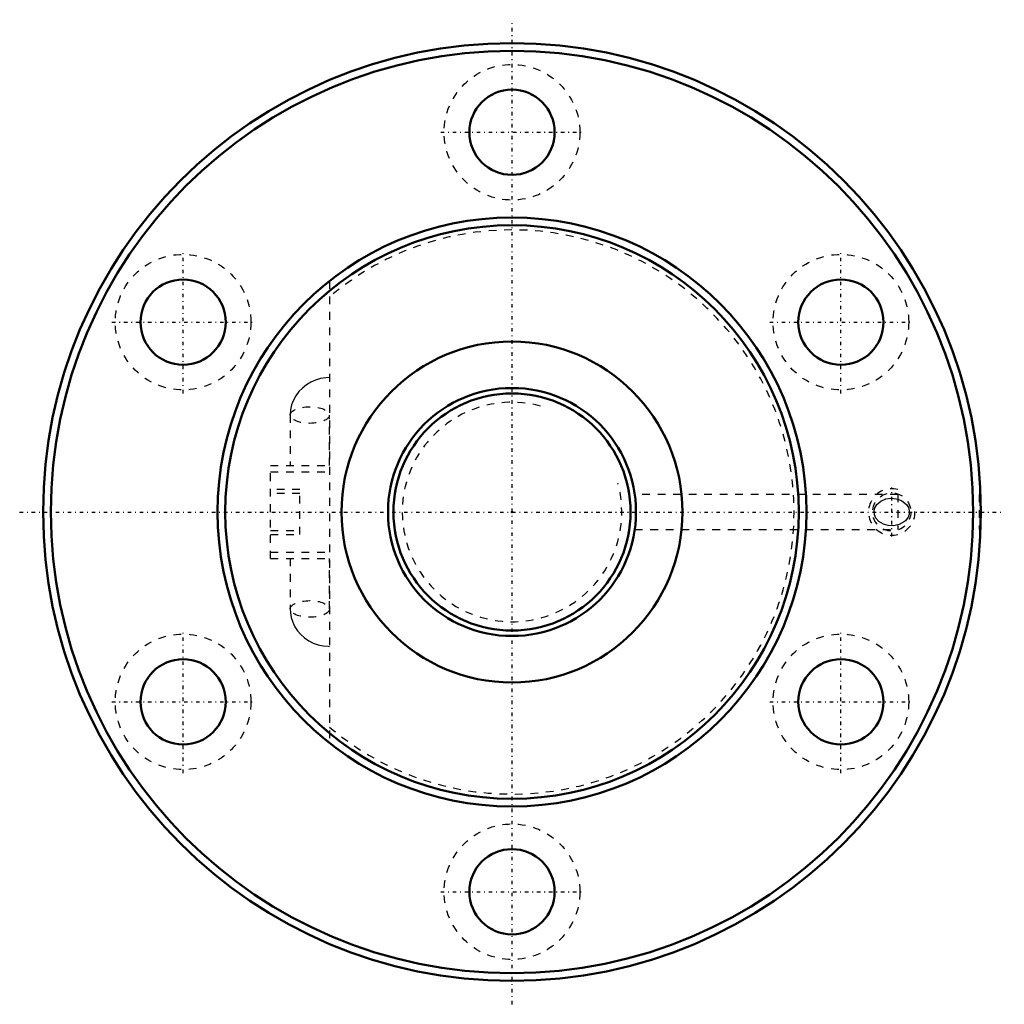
# Model space of a CAD drawing. Header units: millimetres. Extents: x -64 to 64, y -64 to 64.
import ezdxf

# ---------------------------------------------------------------- set-up
doc = ezdxf.new("R2010")
doc.units = ezdxf.units.MM
doc.linetypes.add('Center', pattern=[1.5, 0.45, -0.5, 0.05, -0.5])
doc.linetypes.add('Dashed', pattern=[2, 1, -1])
for name, color, linetype, lineweight in [('2d ConnectionPoints', 7, 'Continuous', 50), ('AM_0', 7, 'Continuous', 50), ('AM_5', 3, 'Continuous', 25), ('AM_7', 7, 'Center', 25), ('AM_9', 6, 'Dashed', 25)]:
    doc.layers.add(name, color=color, linetype=linetype, lineweight=lineweight)

# ---------------------------------------------------------------- blocks, each defined once
blk = doc.blocks.new('1_BNF_3212_3_5RR_Nut_0_in_BNF3212V_3_5RRG1_118LC0_000_rev_2')
at = {"layer": 'AM_0'}
for centre, radius in [((0, 0), 60.5), ((0, 0), 59.5), ((0, 49), 5.5), ((0, 0), 38), ((0, 0), 37), ((-42.44, 24.5), 5.5), ((42.44, 24.5), 5.5), ((0, 0), 22), ((-42.44, -24.5), 5.5), ((42.44, -24.5), 5.5), ((0, -49), 5.5)]:
    blk.add_circle(centre, radius, dxfattribs=at)
at = {"layer": 'AM_5', "linetype": 'Dashed'}
blk.add_arc((49, 0), 3, 75, 15, dxfattribs=at)
at = {"layer": 'AM_7'}
for p, q in [((0, -63.53), (0, 63.53)), ((-9.19, 49), (9.19, 49)), ((-42.44, 15.31), (-42.44, 33.69)), ((42.44, 15.31), (42.44, 33.69)), ((-51.62, 24.5), (-33.25, 24.5)), ((33.25, 24.5), (51.62, 24.5)), ((49, -3.15), (49, 3.15)), ((-63.53, 0), (63.53, 0)), ((-42.44, -33.69), (-42.44, -15.31)), ((42.44, -33.69), (42.44, -15.31)), ((-51.62, -24.5), (-33.25, -24.5)), ((33.25, -24.5), (51.62, -24.5)), ((-9.19, -49), (9.19, -49))]:
    blk.add_line(p, q, dxfattribs=at)
at = {"layer": 'AM_9'}
for p, q in [((-23.56, 29.81), (-23.56, -29.81)), ((-28.63, 12.51), (-28.63, 6)), ((-23.56, 6), (-23.56, 12.51)), ((-31.16, 6), (-23.56, 6)), ((-31.16, -6), (-31.16, 6)), ((-31.16, 5.2), (-23.56, 5.2)), ((-27.36, 2.9), (-31.16, 2.9)), ((-27.36, -2.9), (-27.36, 2.9)), ((-27.36, 2.4), (-31.16, 2.4)), ((49.8, 2.25), (15.84, 2.25)), ((49.8, 2.25), (49.8, -2.25)), ((60.5, 2.25), (60.3, 2.25)), ((60.3, 2.25), (60.3, -2.25)), ((-31.16, -2.4), (-27.36, -2.4)), ((15.84, -2.25), (49.8, -2.25)), ((60.3, -2.25), (60.46, -2.25)), ((-31.16, -2.9), (-27.36, -2.9)), ((-31.16, -5.2), (-23.56, -5.2)), ((-31.16, -6), (-23.56, -6)), ((-28.63, -6), (-28.63, -12.51)), ((-23.56, -12.51), (-23.56, -6))]:
    blk.add_line(p, q, dxfattribs=at)
for points in [[(-23.56, 17.34), (-24.03, 17.31), (-24.69, 17.21), (-25.34, 17.03), (-25.96, 16.76), (-26.53, 16.42), (-27.05, 16), (-27.51, 15.53), (-27.9, 15), (-28.21, 14.42), (-28.44, 13.82), (-28.57, 13.19), (-28.62, 12.59), (-28.63, 12.51)], [(49.8, -1.67), (49.26, -1.77), (48.54, -1.74), (47.94, -1.58), (47.33, -1.21), (46.96, -0.78), (46.78, -0.35), (46.74, 0.12), (46.83, 0.52), (47.09, 0.96), (47.59, 1.41), (48.24, 1.68), (48.9, 1.78), (49.58, 1.72), (49.8, 1.67)], [(49.8, 1.67), (50.31, 1.46), (50.9, 0.98), (51.15, 0.56), (51.26, 0.14), (51.23, -0.3), (51.1, -0.68), (50.77, -1.12), (50.64, -1.24), (49.95, -1.62), (49.8, -1.67)], [(-28.63, -12.51), (-28.6, -13), (-28.49, -13.63), (-28.29, -14.23), (-28.02, -14.8), (-27.67, -15.33), (-27.25, -15.82), (-26.77, -16.25), (-26.23, -16.61), (-25.64, -16.91), (-25.02, -17.13), (-24.37, -17.27), (-23.74, -17.33), (-23.56, -17.34)]]:
    blk.add_lwpolyline(points, dxfattribs=at)
for centre, radius in [((0, 49), 8.75), ((-42.44, 24.5), 8.75), ((42.44, 24.5), 8.75), ((49, 0), 2.46), ((-42.44, -24.5), 8.75), ((42.44, -24.5), 8.75), ((0, -49), 8.75)]:
    blk.add_circle(centre, radius, dxfattribs=at)
blk.add_arc((0, 0), 36.4, 229.6652, 130.3348, dxfattribs=at)
for centre in [(-26.09, 12.51), (-26.09, -12.51)]:
    blk.add_ellipse(centre, major_axis=(-2.53, 0), ratio=0.422618, dxfattribs=at)
blk = doc.blocks.new('2_BNF_3212_3_5RR000_Shaft_0_in_BNF3212V_3_5RRG1_118LC0_000_rev_2')
at = {"layer": 'AM_0'}
for radius in [16, 15.3]:
    blk.add_circle((0, 0), radius, dxfattribs=at)
at = {"layer": 'AM_5', "linetype": 'Dashed'}
blk.add_arc((0, 0), 14.16, 75, 15, dxfattribs=at)

msp = doc.modelspace()

# ---------------------------------------------------------------- linework, layer by layer
at = {"layer": '2d ConnectionPoints'}
msp.add_point((0, 0), dxfattribs=at)
msp.add_point((0, 0), dxfattribs=at)

# ---------------------------------------------------------------- block references
for name in ['1_BNF_3212_3_5RR_Nut_0_in_BNF3212V_3_5RRG1_118LC0_000_rev_2', '2_BNF_3212_3_5RR000_Shaft_0_in_BNF3212V_3_5RRG1_118LC0_000_rev_2']:
    msp.add_blockref(name, (0, 0))

doc.saveas('drawing.dxf')
